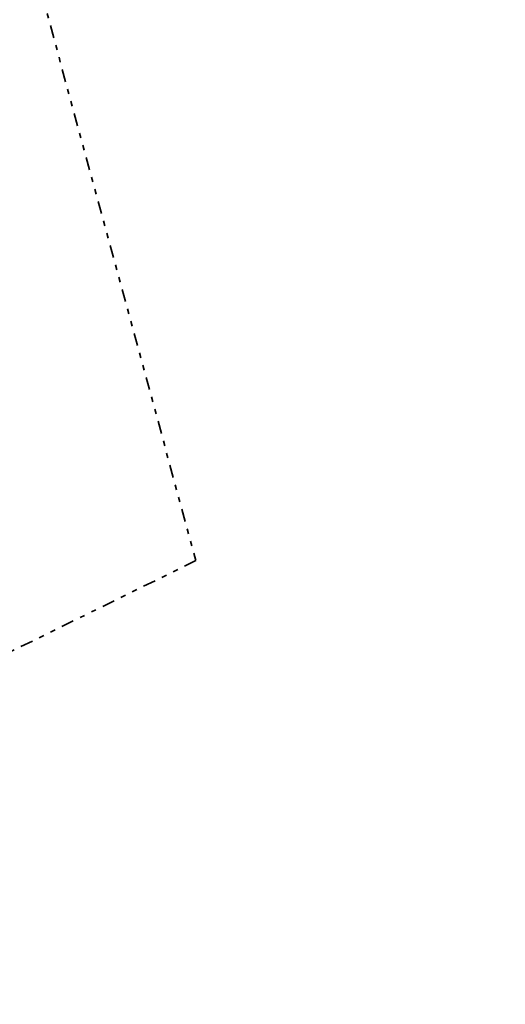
# Model space of a CAD drawing. Header units: metres. Extents: x 169249 to 194689, y 406250 to 412203.
# Tile 161 of 256: x 178992 to 179088, y 408115 to 408309. Entities that reach past the tile are written whole.
import ezdxf

# ---------------------------------------------------------------- set-up
doc = ezdxf.new("R2010")
doc.units = ezdxf.units.M
doc.linetypes.add('BGT_NLCS_N264$0$AL-TEKENBLADGRENS', pattern=[11.5, 2.5, -1.5, 1, -1.5, 1, -1.5, 2.5])
doc.layers.add('BGT_NLCS_N264$0$X-XX-AL-TEKENBLADGRENS-G', color=252, linetype='BGT_NLCS_N264$0$AL-TEKENBLADGRENS', lineweight=35)
doc.layers.add('X-XX-AL-REFERENTIE-G', color=7, linetype='CONTINUOUS', lineweight=18)

# ---------------------------------------------------------------- blocks, each defined once
blk = doc.blocks.new('BGT_NLCS_N264')
at = {"layer": 'BGT_NLCS_N264$0$X-XX-AL-TEKENBLADGRENS-G'}
blk.add_polyline3d([(184436.25, 410062.73, 0), (184183.19, 410038.13, 0), (183733.57, 409937.98, 0), (183392.76, 409722.85, 0), (183112.62, 409661.02, 0), (181934.11, 409497.18, 0), (181576.04, 409477.91, 0), (181380.5, 409402.69, 0), (181348.09, 409368.87, 0), (179688.8, 408537.47, 0), (179322.33, 408353.85, 0), (179291.54, 408424.26, 0), (179251.73, 408571.13, 0), (178950.57, 408481.9, 0), (179026.57, 408202.55, 0), (178645.17, 408015, 0), (178496.71, 408130.51, 0), (178197.01, 408003.27, 0), (177935.59, 407601.57, 0), (177344.78, 407184.52, 0), (176213.39, 406694.78, 0), (175774.26, 406688.92, 0)], dxfattribs=at)

msp = doc.modelspace()

# ---------------------------------------------------------------- block references
at = {"layer": 'X-XX-AL-REFERENTIE-G'}
msp.add_blockref('BGT_NLCS_N264', (0, 0), dxfattribs=at)

doc.saveas('drawing.dxf')
